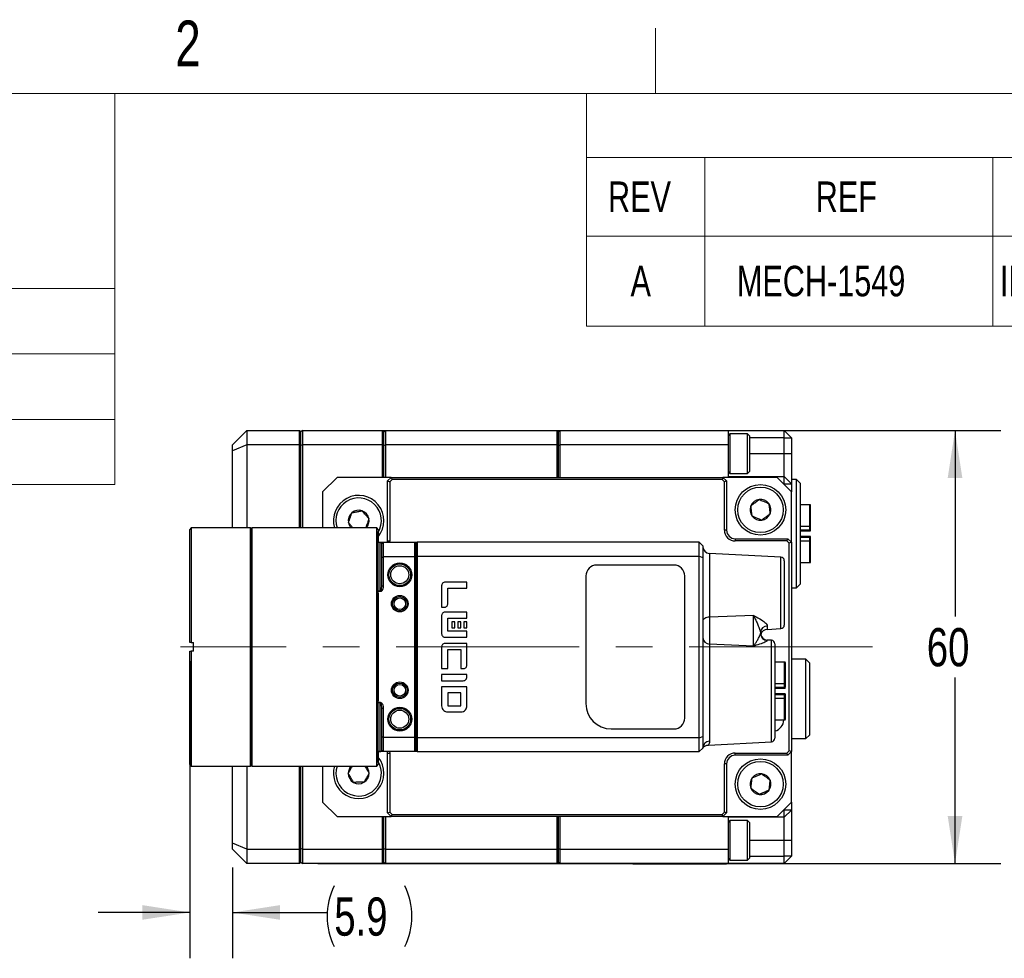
# Model space of a CAD drawing. Header units: millimetres. Extents: x 10 to 549, y 8 to 422.
# Tile 4 of 12: x 191 to 328, y 292 to 422. Entities that reach past the tile are written whole.
import ezdxf

# ---------------------------------------------------------------- set-up
doc = ezdxf.new("R2010")
doc.units = ezdxf.units.MM
doc.linetypes.add('CENTERX2', pattern=[20.32, 12.7, -2.54, 2.54, -2.54])
doc.layers.add('DIMENSIONS', color=8, linetype='Continuous')
doc.layers.add('FORMAT', color=7, linetype='Continuous')
doc.styles.add('SLDTEXTSTYLE0', font='TXT', dxfattribs={"width": 0.75})
doc.dimstyles.new('SLDDIMSTYLE1', dxfattribs={"dimtxt": 5.291667, "dimasz": 6.604, "dimexe": 0, "dimexo": 0.0625, "dimgap": 1.322917, "dimtad": 0, "dimtih": 1, "dimtoh": 1, "dimdec": 0, "dimrnd": 1e-09, "dimzin": 12, "dimdsep": 46, "dimtxsty": 'SLDTEXTSTYLE0', "dimsah": 1, "dimcen": 0.09, "dimadec": 0, "dimazin": 3, "dimtfac": 1, "dimtdec": 0, "dimtofl": 0, "dimtmove": 0, "dimatfit": 3, "dimfxl": 0, "dimfrac": 2, "dimtolj": 1, "dimtzin": 12, "dimarcsym": 0})
doc.dimstyles.new('SLDDIMSTYLE5', dxfattribs={"dimtxt": 5.291667, "dimasz": 6.604, "dimexe": 0, "dimexo": 0.0625, "dimgap": 1.322917, "dimtad": 0, "dimtih": 1, "dimtoh": 1, "dimdec": 1, "dimrnd": 1e-09, "dimzin": 12, "dimdsep": 46, "dimtxsty": 'SLDTEXTSTYLE0', "dimsah": 1, "dimcen": 0.09, "dimadec": 0, "dimazin": 3, "dimtfac": 1, "dimtdec": 3, "dimtmove": 0, "dimatfit": 0, "dimfxl": 0, "dimfrac": 2, "dimtolj": 1, "dimtzin": 12, "dimarcsym": 0})

# ---------------------------------------------------------------- blocks, each defined once
blk = doc.blocks.new('SW_TABLEANNOTATION_0')
at = {"color": 0, "linetype": 'Continuous', "lineweight": 18, "ltscale": 2}
for p, q in [((0, 0), (0, -8.83)), ((0, 0), (16.42, 0)), ((16.42, 0), (56.34, 0)), ((56.34, 0), (201.11, 0)), ((0, -8.83), (0, -19.73)), ((0, -8.83), (16.42, -8.83)), ((16.42, -8.83), (16.42, -19.73)), ((16.42, -8.83), (56.34, -8.83)), ((56.34, -8.83), (56.34, -19.73)), ((56.34, -8.83), (201.11, -8.83)), ((0, -19.73), (16.42, -19.73)), ((0, -19.73), (0, -32.2)), ((16.42, -19.73), (56.34, -19.73)), ((16.42, -19.73), (16.42, -32.2)), ((56.34, -19.73), (201.11, -19.73)), ((56.34, -19.73), (56.34, -32.2)), ((0, -32.2), (16.42, -32.2)), ((16.42, -32.2), (56.34, -32.2)), ((56.34, -32.2), (201.11, -32.2))]:
    blk.add_line(p, q, dxfattribs=at)
at = {"color": 0, "linetype": 'Continuous', "lineweight": 0, "ltscale": 2, "attachment_point": 1, "style": 'SLDTEXTSTYLE0'}
for s, insert, char_height in [('REV', (3, -12.17), 4.233), ('REF', (31.79, -12.17), 4.233), ('A', (6.12, -23.85), 4.23), ('MECH-1549', (20.86, -23.85), 4.233), ('INITIAL RELEASE', (57.34, -23.85), 4.2333)]:
    blk.add_mtext(s, dxfattribs=dict(at, insert=insert, char_height=char_height))
blk = doc.blocks.new('SW_TABLEANNOTATION_1')
at = {"color": 0, "linetype": 'Continuous', "lineweight": 18, "ltscale": 2}
for p, q in [((120, 0), (184, 0)), ((184, 0), (184, -27.05)), ((120, -27.05), (184, -27.05)), ((184, -27.05), (184, -36.1)), ((120, -36.1), (184, -36.1)), ((184, -36.1), (184, -45.16)), ((120, -45.16), (184, -45.16)), ((184, -45.16), (184, -54.21)), ((120, -54.21), (184, -54.21))]:
    blk.add_line(p, q, dxfattribs=at)
at = {"color": 0, "linetype": 'Continuous', "lineweight": 0, "ltscale": 2, "attachment_point": 1, "style": 'SLDTEXTSTYLE0'}
for s, insert, char_height in [('MINIMUM THREAD', (121.59, -3.83), 5.2917), ('ENGAGEMENT', (127.59, -10.89), 5.292)]:
    blk.add_mtext(s, dxfattribs=dict(at, insert=insert, char_height=char_height))
blk = doc.blocks.new('_D_6')
at = {"layer": 'DIMENSIONS', "ltscale": 2}
for p, q in [((214.85, 332.79), (214.85, 291.6)), ((220.75, 304.19), (220.75, 291.6)), ((214.85, 297.95), (202.15, 297.95)), ((220.75, 297.95), (233.88, 297.95))]:
    blk.add_line(p, q, dxfattribs=at)
for centre, start, end in [((243.28, 297.42), 153.4349, 206.5651), ((236.23, 297.42), 333.4349, 26.5651)]:
    blk.add_arc(centre, 9.4, start, end, dxfattribs=at)
for points in [[(214.85, 297.95), (208.25, 298.97), (208.25, 296.94)], [(220.75, 297.95), (227.35, 296.94), (227.35, 298.97)]]:
    blk.add_solid(points, dxfattribs=at)
at = {"layer": 'DIMENSIONS', "ltscale": 2, "insert": (234.87, 300.03), "char_height": 5.292, "attachment_point": 1, "style": 'SLDTEXTSTYLE0'}
blk.add_mtext('5.9', dxfattribs=at)
blk = doc.blocks.new('_D_7')
at = {"layer": 'DIMENSIONS', "ltscale": 2}
for p, q in [((232.59, 364.73), (327.27, 364.73)), ((320.92, 364.73), (320.92, 338.94)), ((320.92, 304.73), (320.92, 330.53)), ((232.59, 304.73), (327.27, 304.73))]:
    blk.add_line(p, q, dxfattribs=at)
for points in [[(320.92, 364.73), (319.9, 358.13), (321.94, 358.13)], [(320.92, 304.73), (321.94, 311.34), (319.9, 311.34)]]:
    blk.add_solid(points, dxfattribs=at)
at = {"layer": 'DIMENSIONS', "ltscale": 2, "insert": (317.01, 337.35), "char_height": 5.292, "attachment_point": 1, "style": 'SLDTEXTSTYLE0'}
blk.add_mtext('60', dxfattribs=at)

msp = doc.modelspace()

# ---------------------------------------------------------------- linework, layer by layer
at = {"color": 7, "linetype": 'Continuous', "lineweight": 25, "ltscale": 2}
for p, q in [((222.749, 364.735), (220.749, 362.735)), ((222.749, 364.735), (222.749, 362.735)), ((222.749, 364.735), (230.049, 364.735)), ((230.049, 362.735), (230.049, 364.735)), ((230.249, 364.535), (230.049, 364.735)), ((230.449, 364.735), (230.249, 364.535)), ((230.249, 362.652), (230.249, 364.535)), ((230.449, 364.735), (230.449, 362.735)), ((230.449, 364.735), (241.549, 364.735)), ((241.549, 362.735), (241.549, 364.735)), ((241.549, 364.735), (241.749, 364.535)), ((241.749, 364.535), (241.949, 364.735)), ((241.749, 362.652), (241.749, 364.535)), ((241.949, 364.735), (241.949, 362.735)), ((241.949, 364.735), (265.749, 364.735)), ((265.749, 362.735), (265.749, 364.735)), ((265.749, 364.735), (265.949, 364.535)), ((265.949, 364.535), (266.149, 364.735)), ((265.949, 362.652), (265.949, 364.535)), ((266.149, 364.735), (266.149, 362.735)), ((266.149, 364.735), (289.449, 364.735)), ((289.449, 364.735), (289.449, 362.735)), ((289.449, 364.735), (297.249, 364.735)), ((297.249, 363.735), (297.249, 364.735)), ((297.249, 364.735), (298.249, 363.735)), ((289.724, 364.285), (289.449, 364.01)), ((292.174, 364.285), (289.724, 364.285)), ((289.724, 364.285), (289.724, 358.785)), ((292.449, 364.01), (292.174, 364.285)), ((292.174, 364.284), (292.174, 364.285)), ((292.174, 358.785), (292.174, 364.284)), ((292.449, 364.01), (292.449, 359.06)), ((297.249, 361.535), (297.249, 363.735)), ((297.249, 363.735), (298.249, 363.735)), ((298.249, 363.735), (298.249, 361.535)), ((222.749, 362.735), (220.749, 361.906)), ((220.749, 361.906), (220.749, 362.735)), ((220.749, 351.235), (220.749, 361.906)), ((230.049, 362.735), (222.749, 362.735)), ((222.749, 362.735), (222.749, 351.235)), ((230.049, 362.735), (230.249, 362.652)), ((230.049, 351.235), (230.049, 362.735)), ((230.449, 362.735), (230.249, 362.652)), ((230.249, 351.235), (230.249, 362.652)), ((241.549, 362.735), (230.449, 362.735)), ((230.449, 362.735), (230.449, 351.235)), ((241.549, 362.735), (241.749, 362.652)), ((241.549, 358.235), (241.549, 362.735)), ((241.749, 362.652), (241.949, 362.735)), ((241.749, 358.235), (241.749, 362.652)), ((265.749, 362.735), (241.949, 362.735)), ((241.949, 362.735), (241.949, 358.235)), ((265.749, 362.735), (265.949, 362.652)), ((265.749, 358.235), (265.749, 362.735)), ((265.949, 362.652), (266.149, 362.735)), ((265.949, 358.235), (265.949, 362.652)), ((289.449, 362.735), (266.149, 362.735)), ((266.149, 362.735), (266.149, 358.235)), ((289.449, 362.735), (289.449, 358.235)), ((297.249, 358.335), (297.249, 361.535)), ((297.249, 361.535), (298.249, 361.535)), ((298.249, 361.535), (298.249, 357.335)), ((289.449, 359.06), (289.724, 358.785)), ((292.174, 358.785), (292.449, 359.06)), ((235.249, 358.235), (233.249, 356.235)), ((242.749, 358.235), (235.249, 358.235)), ((242.249, 357.735), (242.749, 358.235)), ((242.249, 357.735), (242.549, 357.611)), ((242.249, 349.435), (242.249, 357.735)), ((242.874, 357.935), (242.549, 357.611)), ((242.749, 358.235), (242.874, 357.935)), ((242.749, 358.235), (288.749, 358.235)), ((288.625, 357.935), (242.874, 357.935)), ((288.749, 358.235), (288.625, 357.935)), ((288.949, 357.611), (288.625, 357.935)), ((288.749, 358.235), (289.249, 357.735)), ((296.249, 358.235), (288.749, 358.235)), ((289.249, 357.735), (288.949, 357.611)), ((289.249, 357.735), (289.249, 350.935)), ((289.449, 358.335), (297.249, 358.335)), ((289.724, 358.785), (292.174, 358.785)), ((298.249, 356.235), (296.249, 358.235)), ((297.249, 357.335), (297.249, 358.335)), ((297.249, 358.335), (298.249, 357.335)), ((298.949, 357.935), (298.249, 357.935)), ((299.449, 357.435), (298.949, 357.935)), ((298.949, 342.935), (298.949, 357.935)), ((242.549, 357.611), (242.549, 349.435)), ((288.949, 350.935), (288.949, 357.611)), ((297.249, 357.235), (297.249, 357.335)), ((297.249, 357.335), (298.249, 357.335)), ((298.249, 357.335), (298.249, 356.235)), ((299.449, 357.435), (299.449, 343.435)), ((233.249, 356.235), (233.249, 351.235)), ((298.249, 349.235), (298.249, 356.235)), ((300.799, 354.443), (299.449, 354.443)), ((300.799, 354.431), (300.799, 354.443)), ((300.799, 351.459), (300.799, 354.431)), ((215.049, 351.235), (214.849, 351.035)), ((214.849, 335.335), (214.849, 351.035)), ((223.249, 351.235), (215.049, 351.235)), ((215.049, 351.235), (215.049, 335.335)), ((223.349, 351.135), (223.249, 351.235)), ((223.249, 318.235), (223.249, 351.235)), ((223.449, 351.235), (223.349, 351.135)), ((223.349, 351.135), (223.349, 318.335)), ((240.749, 351.235), (223.449, 351.235)), ((223.449, 351.235), (223.449, 318.235)), ((240.949, 351.035), (240.749, 351.235)), ((240.749, 318.235), (240.749, 351.235)), ((240.949, 351.035), (240.949, 349.235)), ((289.249, 350.935), (288.949, 350.935)), ((299.449, 350.96), (300.799, 350.96)), ((299.449, 350.815), (300.799, 350.815)), ((300.799, 350.96), (300.799, 351.459)), ((240.924, 350.735), (240.924, 318.735)), ((242.233, 349.235), (242.249, 349.435)), ((242.249, 349.435), (242.549, 349.435)), ((242.549, 349.435), (242.536, 349.235)), ((290.449, 349.735), (297.749, 349.735)), ((290.449, 349.735), (290.449, 349.435)), ((297.625, 349.435), (290.449, 349.435)), ((297.749, 349.735), (297.625, 349.435)), ((297.949, 349.111), (297.625, 349.435)), ((297.749, 349.735), (298.249, 349.235)), ((300.799, 350.055), (299.449, 350.055)), ((300.799, 349.91), (299.449, 349.91)), ((300.799, 349.411), (300.799, 349.91)), ((240.949, 349.235), (241.249, 349.235)), ((240.949, 349.211), (240.949, 349.235)), ((241.249, 349.211), (240.949, 349.211)), ((240.949, 342.495), (240.949, 349.211)), ((241.249, 349.211), (241.249, 349.235)), ((241.249, 342.495), (241.249, 349.211)), ((241.449, 349.035), (241.649, 349.235)), ((241.449, 347.152), (241.449, 349.035)), ((241.649, 349.235), (241.649, 347.235)), ((241.649, 349.235), (246.049, 349.235)), ((246.049, 347.235), (246.049, 349.235)), ((246.049, 349.235), (246.149, 349.135)), ((246.055, 349.235), (246.349, 349.235)), ((246.149, 349.135), (246.149, 347.293)), ((246.149, 349.135), (246.249, 349.135)), ((246.349, 349.235), (246.249, 349.135)), ((246.249, 347.293), (246.249, 349.135)), ((246.349, 349.235), (246.349, 347.335)), ((285.449, 349.235), (246.349, 349.235)), ((285.449, 347.335), (285.449, 349.235)), ((285.449, 349.235), (285.949, 348.735)), ((285.949, 348.735), (285.949, 347.128)), ((298.249, 349.235), (297.949, 349.111)), ((297.949, 320.359), (297.949, 349.111)), ((298.249, 349.235), (298.249, 320.235)), ((300.799, 346.439), (300.799, 349.411)), ((241.449, 347.152), (241.649, 347.235)), ((241.449, 343.214), (241.449, 347.152)), ((246.049, 347.235), (241.649, 347.235)), ((241.649, 347.235), (241.649, 343.214)), ((246.049, 347.235), (246.149, 347.193)), ((246.049, 322.235), (246.049, 347.235)), ((246.149, 347.293), (246.149, 347.193)), ((246.149, 347.293), (246.249, 347.293)), ((246.149, 347.193), (246.149, 322.276)), ((246.349, 347.335), (246.249, 347.293)), ((246.249, 322.176), (246.249, 347.293)), ((246.349, 347.335), (285.449, 347.335)), ((246.349, 347.335), (246.349, 322.135)), ((285.449, 347.335), (285.949, 347.128)), ((285.449, 322.135), (285.449, 347.335)), ((285.949, 347.128), (285.949, 322.342)), ((296.776, 347.192), (286.897, 347.709)), ((281.949, 346.085), (271.249, 346.085)), ((297.249, 346.692), (297.249, 337.777)), ((299.449, 346.427), (300.799, 346.427)), ((269.749, 344.585), (269.749, 326.885)), ((283.449, 324.885), (283.449, 344.585)), ((241.449, 343.214), (241.649, 343.214)), ((249.749, 343.234), (249.749, 342.892)), ((249.749, 342.892), (249.749, 340.241)), ((250.592, 343.735), (250.25, 343.735)), ((253.243, 343.735), (250.592, 343.735)), ((250.592, 340.663), (250.592, 342.892)), ((250.592, 342.892), (253.243, 342.892)), ((253.243, 342.892), (253.243, 343.735)), ((298.249, 342.935), (298.949, 342.935)), ((298.949, 342.935), (299.449, 343.435)), ((240.949, 342.495), (241.249, 342.495)), ((240.949, 342.4), (240.949, 342.495)), ((241.249, 342.4), (240.949, 342.4)), ((240.949, 342.181), (240.949, 342.4)), ((240.949, 342.181), (240.949, 327.289)), ((241.249, 342.495), (241.249, 342.4)), ((249.749, 340.241), (250.17, 340.241)), ((249.749, 339.093), (249.749, 338.726)), ((249.749, 338.726), (249.749, 336.917)), ((250.592, 339.568), (250.224, 339.568)), ((253.243, 339.568), (250.592, 339.568)), ((250.592, 336.917), (250.592, 338.726)), ((250.592, 338.726), (253.243, 338.726)), ((253.243, 338.726), (253.243, 339.568)), ((293.002, 339.079), (286.897, 338.884)), ((286.897, 338.884), (286.897, 335.14)), ((293.002, 334.861), (293.002, 339.079)), ((251.566, 338.242), (251.145, 338.242)), ((251.145, 338.242), (251.145, 337.4)), ((251.145, 337.4), (251.566, 337.4)), ((251.566, 337.4), (251.566, 338.242)), ((252.404, 338.242), (251.983, 338.242)), ((251.983, 338.242), (251.983, 337.4)), ((251.983, 337.4), (252.404, 337.4)), ((252.404, 337.4), (252.404, 338.242)), ((252.822, 338.242), (252.822, 337.4)), ((253.243, 338.242), (252.822, 338.242)), ((252.822, 337.4), (253.243, 337.4)), ((253.243, 337.4), (253.243, 338.242)), ((294.897, 337.18), (296.776, 337.278)), ((249.749, 336.917), (249.749, 336.564)), ((250.239, 336.075), (250.592, 336.075)), ((253.243, 336.917), (250.592, 336.917)), ((250.592, 336.075), (253.243, 336.075)), ((253.243, 336.075), (253.243, 336.917)), ((293.949, 336.735), (293.949, 336.606)), ((215.049, 335.335), (214.849, 335.335)), ((215.049, 335.335), (215.349, 335.335)), ((215.349, 334.135), (215.349, 335.335)), ((249.749, 334.77), (249.749, 334.395)), ((250.592, 335.238), (250.217, 335.238)), ((252.4, 335.238), (250.592, 335.238)), ((253.243, 335.238), (252.4, 335.238)), ((253.243, 334.395), (253.243, 335.238)), ((286.897, 335.14), (286.897, 321.666)), ((293.002, 334.861), (286.897, 335.14)), ((295.476, 335.66), (294.897, 335.69)), ((295.949, 335.16), (295.949, 322.109)), ((214.849, 318.435), (214.849, 334.135)), ((214.849, 334.135), (215.049, 334.135)), ((215.049, 334.135), (215.049, 318.235)), ((215.349, 334.135), (215.049, 334.135)), ((249.749, 334.395), (249.749, 331.744)), ((250.592, 331.744), (250.592, 334.395)), ((250.592, 334.395), (252.4, 334.395)), ((252.4, 334.395), (252.4, 331.744)), ((253.243, 332.18), (253.243, 334.395)), ((249.749, 331.744), (250.592, 331.744)), ((252.4, 331.744), (252.807, 331.744)), ((297.299, 332.643), (295.949, 332.643)), ((297.299, 332.631), (297.299, 332.643)), ((297.299, 329.659), (297.299, 332.631)), ((300.249, 333.035), (298.249, 333.035)), ((300.749, 332.535), (300.249, 333.035)), ((300.249, 322.035), (300.249, 333.035)), ((300.749, 332.535), (300.749, 322.535)), ((253.243, 330.907), (249.749, 330.907)), ((249.749, 330.907), (249.749, 330.065)), ((253.243, 330.569), (253.243, 330.907)), ((249.749, 330.065), (252.739, 330.065)), ((249.749, 329.228), (249.749, 328.386)), ((250.592, 329.228), (249.75, 329.228)), ((252.4, 329.228), (250.592, 329.228)), ((253.242, 329.228), (252.4, 329.228)), ((253.243, 328.386), (253.243, 329.228)), ((295.949, 329.16), (297.299, 329.16)), ((295.949, 329.015), (297.299, 329.015)), ((297.299, 329.16), (297.299, 329.659)), ((249.749, 328.386), (249.749, 326.577)), ((250.592, 328.385), (250.592, 326.578)), ((252.4, 328.386), (250.593, 328.386)), ((252.4, 326.578), (252.4, 328.386)), ((253.243, 326.577), (253.243, 328.386)), ((297.299, 328.255), (295.949, 328.255)), ((297.299, 328.11), (295.949, 328.11)), ((297.299, 327.611), (297.299, 328.11)), ((297.299, 324.639), (297.299, 327.611)), ((240.949, 327.069), (240.949, 327.289)), ((240.949, 327.069), (241.249, 327.069)), ((240.949, 326.975), (240.949, 327.069)), ((241.249, 326.975), (240.949, 326.975)), ((240.949, 320.259), (240.949, 326.975)), ((241.249, 326.975), (241.249, 327.069)), ((241.249, 320.259), (241.249, 326.975)), ((241.449, 326.255), (241.649, 326.255)), ((241.449, 322.318), (241.449, 326.255)), ((241.649, 326.255), (241.649, 322.235)), ((250.593, 326.577), (252.4, 326.577)), ((250.592, 325.735), (252.4, 325.735)), ((295.949, 324.627), (297.299, 324.627)), ((241.449, 322.318), (241.649, 322.235)), ((241.449, 320.435), (241.449, 322.318)), ((241.649, 322.235), (246.049, 322.235)), ((241.649, 322.235), (241.649, 320.235)), ((246.049, 322.235), (246.149, 322.276)), ((246.049, 320.235), (246.049, 322.235)), ((246.149, 322.276), (246.149, 322.176)), ((246.149, 322.176), (246.149, 320.335)), ((246.149, 322.176), (246.249, 322.176)), ((246.349, 322.135), (246.249, 322.176)), ((246.249, 320.335), (246.249, 322.176)), ((285.449, 322.135), (246.349, 322.135)), ((246.349, 322.135), (246.349, 320.235)), ((273.249, 323.385), (281.949, 323.385)), ((285.449, 322.135), (285.949, 322.342)), ((285.449, 320.235), (285.449, 322.135)), ((285.949, 322.342), (285.949, 320.735)), ((300.249, 322.035), (300.749, 322.535)), ((286.725, 321.151), (295.476, 321.61)), ((298.249, 322.035), (300.249, 322.035)), ((240.949, 320.259), (241.249, 320.259)), ((240.949, 320.235), (240.949, 320.259)), ((240.949, 320.235), (240.949, 318.435)), ((241.249, 320.235), (240.949, 320.235)), ((241.249, 320.259), (241.249, 320.235)), ((241.449, 320.435), (241.649, 320.235)), ((246.049, 320.235), (241.649, 320.235)), ((242.249, 320.035), (242.233, 320.235)), ((242.249, 320.035), (242.549, 320.035)), ((242.249, 311.735), (242.249, 320.035)), ((242.536, 320.235), (242.549, 320.035)), ((242.549, 320.035), (242.549, 311.859)), ((246.049, 320.235), (246.149, 320.335)), ((246.349, 320.235), (246.056, 320.235)), ((246.149, 320.335), (246.249, 320.335)), ((246.349, 320.235), (246.249, 320.335)), ((246.349, 320.235), (285.449, 320.235)), ((285.949, 320.735), (285.449, 320.235)), ((290.449, 320.035), (297.625, 320.035)), ((290.449, 319.735), (290.449, 320.035)), ((297.749, 319.735), (290.449, 319.735)), ((297.625, 320.035), (297.949, 320.359)), ((297.749, 319.735), (297.625, 320.035)), ((298.249, 320.235), (297.749, 319.735)), ((298.249, 320.235), (297.949, 320.359)), ((298.249, 313.235), (298.249, 320.235)), ((214.849, 318.435), (215.049, 318.235)), ((215.049, 318.235), (223.249, 318.235)), ((220.749, 307.563), (220.749, 318.235)), ((222.749, 318.235), (222.749, 306.735)), ((223.249, 318.235), (223.349, 318.335)), ((223.349, 318.335), (223.449, 318.235)), ((223.449, 318.235), (240.749, 318.235)), ((230.049, 306.735), (230.049, 318.235)), ((230.249, 306.818), (230.249, 318.235)), ((230.449, 318.235), (230.449, 306.735)), ((233.249, 318.235), (233.249, 313.235)), ((240.749, 318.235), (240.949, 318.435)), ((288.949, 311.859), (288.949, 318.535)), ((289.249, 318.535), (288.949, 318.535)), ((289.249, 318.535), (289.249, 311.735)), ((233.249, 313.235), (235.249, 311.235)), ((296.249, 311.235), (298.249, 313.235)), ((298.249, 313.235), (298.249, 312.135)), ((235.249, 311.235), (242.749, 311.235)), ((241.549, 306.735), (241.549, 311.235)), ((241.749, 306.818), (241.749, 311.235)), ((241.949, 311.235), (241.949, 306.735)), ((242.249, 311.735), (242.549, 311.859)), ((242.749, 311.235), (242.249, 311.735)), ((242.549, 311.859), (242.874, 311.535)), ((242.749, 311.235), (242.874, 311.535)), ((288.749, 311.235), (242.749, 311.235)), ((242.874, 311.535), (288.625, 311.535)), ((265.749, 306.735), (265.749, 311.235)), ((265.949, 306.818), (265.949, 311.235)), ((266.149, 311.235), (266.149, 306.735)), ((288.625, 311.535), (288.949, 311.859)), ((288.749, 311.235), (288.625, 311.535)), ((289.249, 311.735), (288.749, 311.235)), ((288.749, 311.235), (296.249, 311.235)), ((289.249, 311.735), (288.949, 311.859)), ((289.449, 311.235), (289.449, 306.735)), ((297.249, 312.135), (297.249, 312.235)), ((298.249, 312.135), (297.249, 312.135)), ((298.249, 312.135), (297.249, 311.135)), ((297.249, 311.135), (297.249, 312.135)), ((298.249, 312.135), (298.249, 307.935)), ((297.249, 311.135), (289.449, 311.135)), ((289.724, 310.685), (289.449, 310.41)), ((292.174, 310.685), (289.724, 310.685)), ((289.724, 310.685), (289.724, 306.923)), ((292.449, 310.41), (292.174, 310.685)), ((292.174, 306.923), (292.174, 310.685)), ((292.449, 310.41), (292.449, 307.024)), ((297.249, 307.935), (297.249, 311.135)), ((222.749, 306.735), (220.749, 307.563)), ((220.749, 306.735), (220.749, 307.563)), ((298.249, 307.935), (297.249, 307.935)), ((297.249, 305.735), (297.249, 307.935)), ((298.249, 307.935), (298.249, 305.735)), ((220.749, 306.735), (222.749, 304.735)), ((222.749, 306.735), (230.049, 306.735)), ((222.749, 306.735), (222.749, 304.735)), ((230.049, 306.735), (230.249, 306.818)), ((230.049, 304.735), (230.049, 306.735)), ((230.449, 306.735), (230.249, 306.818)), ((230.249, 304.935), (230.249, 306.818)), ((230.449, 306.735), (241.549, 306.735)), ((230.449, 306.735), (230.449, 304.735)), ((241.549, 306.735), (241.749, 306.818)), ((241.549, 304.735), (241.549, 306.735)), ((241.749, 306.818), (241.949, 306.735)), ((241.749, 304.935), (241.749, 306.818)), ((241.949, 306.735), (265.749, 306.735)), ((241.949, 306.735), (241.949, 304.735)), ((265.949, 306.818), (265.749, 306.735)), ((265.749, 304.735), (265.749, 306.735)), ((265.949, 306.818), (266.149, 306.735)), ((265.949, 304.935), (265.949, 306.818)), ((266.149, 306.735), (289.449, 306.735)), ((266.149, 306.735), (266.149, 304.735)), ((289.449, 306.735), (289.449, 304.735)), ((289.724, 306.923), (289.724, 305.185)), ((292.174, 305.185), (292.174, 306.923)), ((292.449, 307.024), (292.449, 305.46)), ((230.049, 304.735), (222.749, 304.735)), ((230.049, 304.735), (230.249, 304.935)), ((230.249, 304.935), (230.449, 304.735)), ((241.549, 304.735), (230.449, 304.735)), ((241.549, 304.735), (241.749, 304.935)), ((241.749, 304.935), (241.949, 304.735)), ((265.749, 304.735), (241.949, 304.735)), ((265.949, 304.935), (265.749, 304.735)), ((265.949, 304.935), (266.149, 304.735)), ((289.449, 304.735), (266.149, 304.735)), ((276.249, 304.635), (276.249, 304.735)), ((277.249, 304.635), (276.249, 304.635)), ((277.249, 304.635), (277.249, 304.735)), ((288.249, 304.635), (277.249, 304.635)), ((288.249, 304.635), (288.249, 304.735)), ((289.249, 304.635), (288.249, 304.635)), ((289.249, 304.635), (289.249, 304.735)), ((289.449, 305.46), (289.724, 305.185)), ((297.249, 304.735), (289.449, 304.735)), ((289.724, 305.185), (292.174, 305.185)), ((292.174, 305.185), (292.449, 305.46)), ((298.249, 305.735), (297.249, 305.735)), ((297.249, 304.735), (297.249, 305.735)), ((298.249, 305.735), (297.249, 304.735))]:
    msp.add_line(p, q, dxfattribs=at)
at = {"color": 8, "linetype": 'Continuous', "lineweight": 25, "ltscale": 2}
for p, q in [((297.249, 363.735), (292.449, 363.735)), ((292.449, 361.535), (297.249, 361.535)), ((297.249, 357.335), (297.149, 357.335)), ((300.799, 354.431), (299.449, 354.431)), ((299.449, 351.459), (300.799, 351.459)), ((300.799, 350.96), (300.799, 350.815)), ((300.799, 349.91), (300.799, 350.055)), ((300.799, 349.411), (299.449, 349.411)), ((286.897, 347.709), (286.897, 338.884)), ((296.776, 337.278), (296.776, 347.192)), ((299.449, 346.439), (300.799, 346.439)), ((300.799, 346.427), (300.799, 346.439)), ((294.897, 337.642), (294.897, 337.18)), ((294.897, 335.69), (294.897, 335.617)), ((295.476, 321.61), (295.476, 335.66)), ((297.299, 332.631), (295.949, 332.631)), ((295.949, 329.659), (297.299, 329.659)), ((297.299, 329.16), (297.299, 329.015)), ((297.299, 327.611), (295.949, 327.611)), ((297.299, 328.11), (297.299, 328.255)), ((295.949, 324.639), (297.299, 324.639)), ((297.299, 324.627), (297.299, 324.639)), ((297.149, 312.135), (297.249, 312.135)), ((297.249, 307.935), (292.449, 307.935)), ((292.449, 305.735), (297.249, 305.735))]:
    msp.add_line(p, q, dxfattribs=at)
at = {"color": 7, "linetype": 'Continuous', "lineweight": 25, "ltscale": 2, "flags": 128}
for points in [[(246.149, 349.135), (246.1, 349.185), (246.049, 349.235)], [(286.897, 338.884), (286.71, 338.867), (286.531, 338.828), (286.367, 338.77), (286.224, 338.694), (286.107, 338.602), (286.021, 338.499), (285.967, 338.388), (285.949, 338.272)], [(246.049, 320.235), (246.1, 320.285), (246.149, 320.335)]]:
    msp.add_lwpolyline(points, dxfattribs=at)
at = {"color": 7, "linetype": 'Continuous', "lineweight": 25, "ltscale": 4}
for centre, radius in [((293.949, 353.735), 3.5), ((293.949, 353.735), 3.15), ((243.949, 344.735), 1.65), ((243.949, 344.735), 1.5), ((243.949, 344.735), 1.25), ((243.949, 340.735), 1.15), ((243.949, 340.735), 1), ((243.949, 340.735), 0.8), ((243.949, 328.735), 1.15), ((243.949, 328.735), 1), ((243.949, 328.735), 0.8), ((243.949, 324.735), 1.65), ((243.949, 324.735), 1.5), ((243.949, 324.735), 1.25), ((293.949, 315.735), 3.5), ((293.949, 315.735), 3.15)]:
    msp.add_circle(centre, radius, dxfattribs=at)
for centre, radius, start, end in [((238.249, 352.235), 3.5, 320.48235, 196.60155), ((238.249, 352.235), 3.15, 328.99728, 198.5094), ((293.949, 353.735), 1.443, 96.8699, 156.8699), ((293.949, 353.735), 1.443, 36.8699, 96.8699), ((238.249, 352.235), 1.443, 70.86263, 130.86263), ((238.249, 352.235), 1.443, 10.86263, 70.86263), ((293.949, 353.735), 1.443, 156.8699, 216.8699), ((293.949, 353.735), 1.443, 336.8699, 36.8699), ((300.799, 354.343), 0.1, 0, 90), ((300.801, 354.332), 0.0985, 0.92603, 90.89702), ((238.249, 352.235), 1.443, 130.86263, 190.86263), ((238.249, 352.235), 1.443, 316.14622, 10.86263), ((293.949, 353.735), 1.443, 216.8699, 276.8699), ((293.949, 353.735), 1.443, 276.8699, 336.8699), ((238.249, 352.235), 1.443, 190.86263, 223.85378), ((290.449, 350.935), 1.5, 180, 270), ((290.449, 350.935), 1.2, 180, 270), ((300.823, 351.34), 0.122, 50.98417, 101.12437), ((300.799, 351.06), 0.1, 270, 0), ((300.799, 350.915), 0.1, 270, 0), ((300.799, 349.955), 0.1, 360, 90), ((300.799, 349.81), 0.1, 360, 90), ((300.823, 349.53), 0.122, 258.87563, 309.01583), ((286.949, 348.708), 1, 180, 267), ((296.749, 346.692), 0.5, 0, 87), ((271.249, 344.585), 1.5, 90, 180), ((281.949, 344.585), 1.5, 0, 90), ((300.801, 346.537), 0.0985, 269.10298, 359.07397), ((300.799, 346.527), 0.1, 270, 0), ((294.9, 336.69), 0.952, 90.19611, 177.31059), ((294.949, 336.181), 1, 93, 165.29869), ((296.749, 337.777), 0.5, 273, 0), ((286.881, 336.073), 0.934, 183.97959, 270.97448), ((294.944, 336.611), 0.994, 180.27695, 267.31455), ((294.949, 336.689), 1, 189.10082, 267), ((295.449, 335.16), 0.5, 0, 87), ((297.299, 332.543), 0.1, 0, 90), ((297.301, 332.532), 0.0985, 0.92603, 90.89702), ((297.323, 329.54), 0.122, 50.98417, 101.12437), ((297.299, 329.26), 0.1, 270, 0), ((297.299, 329.115), 0.1, 270, 0), ((297.299, 328.155), 0.1, 0, 90), ((297.299, 328.01), 0.1, 360, 90), ((297.323, 327.73), 0.122, 258.87563, 309.01583), ((273.249, 326.885), 3.5, 180, 270), ((281.949, 324.885), 1.5, 270, 0), ((295.499, 324.735), 1.7, 285.34948, 356.34665), ((297.301, 324.737), 0.0985, 269.10298, 359.07397), ((297.299, 324.727), 0.1, 270, 0), ((286.913, 320.702), 0.964, 90.92688, 178.0623), ((295.449, 322.109), 0.5, 273, 0), ((238.249, 317.235), 3.5, 240.27107, 39.51765), ((290.449, 318.535), 1.5, 90, 180), ((290.449, 318.535), 1.2, 90, 180), ((238.249, 317.235), 3.5, 163.39845, 240.27107), ((238.249, 317.235), 3.15, 161.4906, 240.27107), ((238.249, 317.235), 3.15, 240.27107, 31.00272), ((238.249, 317.235), 1.443, 136.14622, 180.27107), ((238.249, 317.235), 1.443, 0.27107, 43.85378), ((238.249, 317.235), 1.443, 180.27107, 240.27107), ((238.249, 317.235), 1.443, 300.27107, 0.27107), ((293.949, 315.735), 1.443, 83.31178, 143.31178), ((293.949, 315.735), 1.443, 23.31178, 83.31178), ((238.249, 317.235), 1.443, 240.27107, 300.27107), ((293.949, 315.735), 1.443, 143.31178, 203.31178), ((293.949, 315.735), 1.443, 323.31178, 23.31178), ((293.949, 315.735), 1.443, 203.31178, 263.31178), ((293.949, 315.735), 1.443, 263.31178, 323.31178)]:
    msp.add_arc(centre, radius, start, end, dxfattribs=at)
at = {"color": 7, "linetype": 'Continuous', "lineweight": 25, "ltscale": 2}
for points, knots in [([(292.622, 354.302), (292.636, 354.312), (292.678, 354.344), (292.735, 354.387), (292.81, 354.443), (292.889, 354.502), (292.987, 354.575), (293.088, 354.651), (293.189, 354.727), (293.288, 354.802), (293.385, 354.874), (293.482, 354.947), (293.563, 355.007), (293.645, 355.069), (293.712, 355.119), (293.76, 355.156), (293.777, 355.168)], [0, 0, 0, 0, 0.0388298, 0.1166001, 0.155556, 0.2386195, 0.3221538, 0.4075444, 0.4937617, 0.5735401, 0.6540373, 0.7365286, 0.8195732, 0.8645643, 0.9547808, 1, 1, 1, 1]), ([(293.777, 355.168), (293.868, 355.129), (294.053, 355.05), (294.324, 354.934), (294.573, 354.828), (294.771, 354.743), (294.949, 354.667), (295.052, 354.623), (295.104, 354.601)], [0, 0, 0, 0, 0.216122, 0.4396323, 0.5932497, 0.7520012, 0.8754325, 1, 1, 1, 1]), ([(237.305, 353.326), (237.386, 353.342), (237.612, 353.385), (238.03, 353.465), (238.433, 353.543), (238.653, 353.585), (238.723, 353.598)], [0, 0, 0, 0, 0.1809422, 0.5062926, 0.8439745, 1, 1, 1, 1]), ([(238.723, 353.598), (238.858, 353.442), (239.089, 353.175), (239.425, 352.786), (239.593, 352.593), (239.667, 352.507)], [0, 0, 0, 0, 0.439112, 0.7513633, 1, 1, 1, 1]), ([(292.795, 352.869), (292.783, 352.967), (292.759, 353.167), (292.724, 353.46), (292.691, 353.728), (292.665, 353.942), (292.642, 354.134), (292.629, 354.246), (292.622, 354.302)], [0, 0, 0, 0, 0.216122, 0.4396323, 0.5932497, 0.7520012, 0.8754325, 1, 1, 1, 1]), ([(295.104, 354.601), (295.11, 354.552), (295.122, 354.455), (295.14, 354.302), (295.159, 354.141), (295.177, 353.993), (295.193, 353.86), (295.207, 353.744), (295.221, 353.627), (295.234, 353.52), (295.25, 353.394), (295.263, 353.279), (295.273, 353.196), (295.277, 353.168)], [0, 0, 0, 0, 0.1077467, 0.2160895, 0.3271925, 0.4397948, 0.5162897, 0.593438, 0.6725208, 0.7521891, 0.8137844, 0.9377069, 1, 1, 1, 1]), ([(300.899, 351.434), (300.899, 351.769), (300.899, 352.45), (300.899, 353.312), (300.899, 353.989), (300.899, 354.22), (300.899, 354.334)], [0, 0, 0, 0, 0.2454833, 0.5, 0.7545167, 1, 1, 1, 1]), ([(236.832, 351.963), (236.848, 352.009), (236.88, 352.102), (236.931, 352.248), (236.984, 352.4), (237.033, 352.542), (237.077, 352.668), (237.115, 352.779), (237.153, 352.889), (237.189, 352.991), (237.23, 353.111), (237.268, 353.22), (237.296, 353.3), (237.305, 353.326)], [0, 0, 0, 0, 0.10774673, 0.21608945, 0.32719252, 0.43979479, 0.5162897, 0.59343797, 0.6725208, 0.7521891, 0.81378436, 0.9377069, 1, 1, 1, 1]), ([(239.667, 352.507), (239.635, 352.413), (239.569, 352.224), (239.472, 351.944), (239.383, 351.689), (239.313, 351.486), (239.26, 351.334), (239.234, 351.258), (239.226, 351.235)], [0, 0, 0, 0, 0.2325548, 0.4730598, 0.6383574, 0.8091796, 0.941996, 1, 1, 1, 1]), ([(294.122, 352.302), (293.932, 352.383), (293.607, 352.522), (293.134, 352.724), (292.899, 352.824), (292.795, 352.869)], [0, 0, 0, 0, 0.439112, 0.7513633, 1, 1, 1, 1]), ([(295.277, 353.168), (295.211, 353.119), (295.027, 352.981), (294.687, 352.725), (294.358, 352.479), (294.179, 352.344), (294.122, 352.302)], [0, 0, 0, 0, 0.1809422, 0.5062926, 0.8439745, 1, 1, 1, 1]), ([(237.462, 351.235), (237.429, 351.273), (237.347, 351.367), (237.21, 351.526), (237.069, 351.689), (236.943, 351.835), (236.869, 351.92), (236.832, 351.963)], [0, 0, 0, 0, 0.1536037, 0.385632, 0.6254151, 0.8118495, 1, 1, 1, 1]), ([(300.899, 351.06), (300.899, 351.061), (300.899, 351.064), (300.899, 351.088), (300.899, 351.125), (300.899, 351.174), (300.899, 351.233), (300.899, 351.298), (300.899, 351.367), (300.899, 351.412), (300.899, 351.434)], [0, 0, 0, 0, 0.1242314, 0.2499609, 0.3735177, 0.4999622, 0.6235154, 0.7499595, 0.874247, 1, 1, 1, 1]), ([(300.899, 349.81), (300.899, 349.852), (300.899, 349.937), (300.899, 349.949), (300.899, 349.955)], [0, 0, 0, 0, 0.4997515, 1, 1, 1, 1]), ([(300.899, 349.435), (300.899, 349.458), (300.899, 349.502), (300.899, 349.571), (300.899, 349.636), (300.899, 349.695), (300.899, 349.745), (300.899, 349.781), (300.899, 349.806), (300.899, 349.808), (300.899, 349.81)], [0, 0, 0, 0, 0.1242314, 0.2499609, 0.3735177, 0.4999622, 0.6235154, 0.7499595, 0.874247, 1, 1, 1, 1]), ([(300.899, 346.536), (300.899, 346.649), (300.899, 346.88), (300.899, 347.558), (300.899, 348.419), (300.899, 349.101), (300.899, 349.435)], [0, 0, 0, 0, 0.2454833, 0.5, 0.7545167, 1, 1, 1, 1]), ([(241.249, 349.235), (241.275, 349.235), (241.326, 349.235), (241.409, 349.235), (241.511, 349.235), (241.622, 349.235), (241.639, 349.235), (241.649, 349.235)], [0, 0, 0, 0, 0.0788771, 0.1570976, 0.2960972, 0.5600478, 1, 1, 1, 1]), ([(241.449, 349.035), (241.444, 349.067), (241.436, 349.115), (241.387, 349.165), (241.349, 349.188), (241.321, 349.2), (241.292, 349.207), (241.27, 349.211), (241.255, 349.211), (241.249, 349.211)], [0, 0, 0, 0, 0.5025882, 0.7313523, 0.8162465, 0.9067343, 0.942881, 0.9794131, 1, 1, 1, 1]), ([(241.249, 342.495), (241.256, 342.496), (241.272, 342.498), (241.299, 342.516), (241.345, 342.574), (241.399, 342.721), (241.441, 342.945), (241.447, 343.124), (241.449, 343.214)], [0, 0, 0, 0, 0.02628019, 0.05880537, 0.11798714, 0.30843258, 0.65034122, 1, 1, 1, 1]), ([(241.649, 343.214), (241.645, 343.13), (241.636, 342.931), (241.566, 342.695), (241.464, 342.524), (241.388, 342.446), (241.311, 342.406), (241.268, 342.402), (241.249, 342.4)], [0, 0, 0, 0, 0.2582769, 0.6137351, 0.7400176, 0.8671457, 0.9427661, 1, 1, 1, 1]), ([(250.25, 343.735), (250.175, 343.725), (250.029, 343.706), (249.866, 343.573), (249.767, 343.409), (249.755, 343.293), (249.749, 343.234)], [0, 0, 0, 0, 0.2837248, 0.5579311, 0.7750325, 1, 1, 1, 1]), ([(250.17, 340.241), (250.233, 340.25), (250.357, 340.265), (250.494, 340.378), (250.577, 340.516), (250.587, 340.613), (250.592, 340.663)], [0, 0, 0, 0, 0.283708, 0.5579155, 0.7750221, 1, 1, 1, 1]), ([(250.224, 339.568), (250.153, 339.559), (250.014, 339.541), (249.86, 339.414), (249.766, 339.259), (249.755, 339.149), (249.749, 339.093)], [0, 0, 0, 0, 0.2837304, 0.557939, 0.7750366, 1, 1, 1, 1]), ([(293.002, 339.079), (293.004, 339.078), (293.116, 339.019), (293.573, 338.781), (294.24, 338.419), (294.673, 338.06), (294.856, 337.821), (294.878, 337.724), (294.897, 337.642)], [0, 0, 0, 0, 0.0027881, 0.1276913, 0.5272348, 0.7955378, 0.8260405, 1, 1, 1, 1]), ([(293.002, 339.079), (293.003, 339.077), (293.031, 339.02), (293.087, 338.906), (293.22, 338.622), (293.408, 338.206), (293.615, 337.737), (293.778, 337.353), (293.875, 337.097), (293.937, 336.888), (293.945, 336.786), (293.949, 336.735)], [0, 0, 0, 0, 0.0033395, 0.0790228, 0.1548213, 0.3766027, 0.5993211, 0.7210931, 0.8437088, 0.9207728, 1, 1, 1, 1]), ([(249.749, 336.564), (249.759, 336.491), (249.777, 336.348), (249.908, 336.188), (250.068, 336.092), (250.181, 336.08), (250.239, 336.075)], [0, 0, 0, 0, 0.2836904, 0.5578915, 0.7750039, 1, 1, 1, 1]), ([(293.002, 334.861), (293.003, 334.863), (293.031, 334.898), (293.086, 334.972), (293.215, 335.157), (293.394, 335.443), (293.595, 335.797), (293.762, 336.107), (293.869, 336.323), (293.936, 336.492), (293.945, 336.568), (293.949, 336.606)], [0, 0, 0, 0, 0.00327206, 0.07740458, 0.15166752, 0.35823691, 0.56606211, 0.69934921, 0.83315247, 0.9156752, 1, 1, 1, 1]), ([(293.949, 336.637), (293.949, 336.637), (293.949, 336.595), (293.955, 336.562), (293.96, 336.53)], [0, 0, 0, 0, 0.0099796, 1, 1, 1, 1]), ([(250.217, 335.238), (250.147, 335.229), (250.01, 335.211), (249.858, 335.086), (249.766, 334.933), (249.755, 334.825), (249.749, 334.77)], [0, 0, 0, 0, 0.2837062, 0.5579162, 0.7750241, 1, 1, 1, 1]), ([(294.897, 335.617), (294.866, 335.576), (294.792, 335.481), (294.207, 335.246), (293.553, 335.039), (293.115, 334.898), (293.004, 334.862), (293.002, 334.861)], [0, 0, 0, 0, 0.2171077, 0.5060257, 0.8752466, 0.9973335, 1, 1, 1, 1]), ([(252.807, 331.744), (252.872, 331.753), (253, 331.769), (253.141, 331.886), (253.227, 332.028), (253.238, 332.129), (253.243, 332.18)], [0, 0, 0, 0, 0.28370367, 0.55791738, 0.77502719, 1, 1, 1, 1]), ([(297.399, 329.634), (297.399, 329.969), (297.399, 330.65), (297.399, 331.512), (297.399, 332.189), (297.399, 332.42), (297.399, 332.534)], [0, 0, 0, 0, 0.2454833, 0.5, 0.7545167, 1, 1, 1, 1]), ([(252.739, 330.065), (252.814, 330.075), (252.962, 330.094), (253.126, 330.228), (253.225, 330.393), (253.237, 330.509), (253.243, 330.569)], [0, 0, 0, 0, 0.2837175, 0.5579339, 0.7750405, 1, 1, 1, 1]), ([(249.75, 329.228), (249.75, 329.228), (249.75, 329.228), (249.749, 329.228), (249.749, 329.228)], [0, 0, 0, 0, 0.5442846, 1, 1, 1, 1]), ([(253.243, 329.228), (253.243, 329.228), (253.243, 329.228), (253.242, 329.228), (253.242, 329.228), (253.242, 329.228), (253.242, 329.228)], [0, 0, 0, 0, 0.3775345, 0.6669478, 0.8452067, 1, 1, 1, 1]), ([(297.399, 329.26), (297.399, 329.261), (297.399, 329.264), (297.399, 329.288), (297.399, 329.325), (297.399, 329.374), (297.399, 329.433), (297.399, 329.498), (297.399, 329.567), (297.399, 329.612), (297.399, 329.634)], [0, 0, 0, 0, 0.1242314, 0.2499609, 0.3735177, 0.4999622, 0.6235154, 0.7499595, 0.874247, 1, 1, 1, 1]), ([(250.593, 328.386), (250.592, 328.386), (250.592, 328.386), (250.592, 328.386), (250.592, 328.386), (250.592, 328.385), (250.592, 328.385)], [0, 0, 0, 0, 0.1307309, 0.2757335, 0.4480245, 1, 1, 1, 1]), ([(252.4, 328.386), (252.4, 328.386), (252.4, 328.386), (252.4, 328.386), (252.4, 328.386)], [0, 0, 0, 0, 0.57054856, 1, 1, 1, 1]), ([(297.399, 328.01), (297.399, 328.052), (297.399, 328.137), (297.399, 328.149), (297.399, 328.155)], [0, 0, 0, 0, 0.4997515, 1, 1, 1, 1]), ([(297.399, 327.635), (297.399, 327.658), (297.399, 327.702), (297.399, 327.771), (297.399, 327.836), (297.399, 327.895), (297.399, 327.945), (297.399, 327.981), (297.399, 328.006), (297.399, 328.008), (297.399, 328.01)], [0, 0, 0, 0, 0.1242314, 0.2499609, 0.3735177, 0.4999622, 0.6235154, 0.7499595, 0.874247, 1, 1, 1, 1]), ([(297.399, 324.736), (297.399, 324.849), (297.399, 325.08), (297.399, 325.758), (297.399, 326.619), (297.399, 327.301), (297.399, 327.635)], [0, 0, 0, 0, 0.2454833, 0.5, 0.7545167, 1, 1, 1, 1]), ([(241.249, 327.069), (241.275, 327.066), (241.326, 327.06), (241.409, 327.006), (241.511, 326.886), (241.622, 326.629), (241.639, 326.399), (241.649, 326.255)], [0, 0, 0, 0, 0.0788771, 0.1570976, 0.2960972, 0.5600478, 1, 1, 1, 1]), ([(241.449, 326.255), (241.448, 326.32), (241.445, 326.45), (241.42, 326.638), (241.387, 326.782), (241.349, 326.879), (241.321, 326.928), (241.292, 326.959), (241.27, 326.973), (241.255, 326.974), (241.249, 326.975)], [0, 0, 0, 0, 0.25050757, 0.50281976, 0.73147739, 0.81633203, 0.9067777, 0.94290763, 0.97942266, 1, 1, 1, 1]), ([(249.749, 326.577), (249.766, 326.452), (249.798, 326.205), (250.023, 325.931), (250.298, 325.765), (250.493, 325.745), (250.592, 325.735)], [0, 0, 0, 0, 0.2837003, 0.5579132, 0.7750253, 1, 1, 1, 1]), ([(250.592, 326.578), (250.592, 326.578), (250.592, 326.578), (250.592, 326.577), (250.592, 326.577), (250.592, 326.577), (250.593, 326.577)], [0, 0, 0, 0, 0.2955823, 0.573542, 0.7865392, 1, 1, 1, 1]), ([(252.4, 326.577), (252.4, 326.577), (252.4, 326.577), (252.4, 326.577), (252.4, 326.578), (252.4, 326.578), (252.4, 326.578)], [0, 0, 0, 0, 0.1401944, 0.2900722, 0.4625222, 1, 1, 1, 1]), ([(252.4, 325.735), (252.526, 325.751), (252.773, 325.783), (253.047, 326.008), (253.213, 326.283), (253.233, 326.478), (253.243, 326.577)], [0, 0, 0, 0, 0.28370586, 0.55791647, 0.77502463, 1, 1, 1, 1]), ([(285.955, 320.73), (285.963, 320.743), (285.976, 320.762), (286.044, 320.843), (286.16, 320.955), (286.375, 321.083), (286.585, 321.162), (286.712, 321.148), (286.722, 321.147)], [0, 0, 0, 0, 0.17532986, 0.27475548, 0.41435311, 0.64772955, 0.97187074, 1, 1, 1, 1]), ([(241.249, 320.259), (241.256, 320.259), (241.272, 320.259), (241.299, 320.264), (241.33, 320.273), (241.358, 320.287), (241.389, 320.308), (241.415, 320.335), (241.443, 320.378), (241.447, 320.412), (241.449, 320.435)], [0, 0, 0, 0, 0.0262605, 0.0587613, 0.1178988, 0.2120972, 0.3086487, 0.4789166, 0.650603, 1, 1, 1, 1]), ([(241.649, 320.235), (241.645, 320.235), (241.636, 320.235), (241.566, 320.235), (241.464, 320.235), (241.388, 320.235), (241.311, 320.235), (241.268, 320.235), (241.249, 320.235)], [0, 0, 0, 0, 0.2582769, 0.6137351, 0.7400176, 0.8671457, 0.9427661, 1, 1, 1, 1]), ([(236.806, 317.228), (236.847, 317.299), (236.961, 317.499), (237.162, 317.851), (237.311, 318.112), (237.381, 318.235)], [0, 0, 0, 0, 0.22705176, 0.63531111, 1, 1, 1, 1]), ([(239.113, 318.235), (239.114, 318.233), (239.168, 318.141), (239.266, 317.973), (239.402, 317.741), (239.51, 317.555), (239.608, 317.388), (239.664, 317.29), (239.693, 317.242)], [0, 0, 0, 0, 0.00675059, 0.28995988, 0.48460794, 0.68576153, 0.84216093, 1, 1, 1, 1]), ([(237.534, 315.981), (237.509, 316.024), (237.46, 316.108), (237.382, 316.242), (237.3, 316.381), (237.225, 316.511), (237.157, 316.626), (237.098, 316.727), (237.039, 316.828), (236.985, 316.921), (236.921, 317.031), (236.863, 317.131), (236.82, 317.204), (236.806, 317.228)], [0, 0, 0, 0, 0.1077467, 0.2160895, 0.3271925, 0.4397948, 0.5162897, 0.593438, 0.6725208, 0.7521891, 0.8137844, 0.9377069, 1, 1, 1, 1]), ([(239.693, 317.242), (239.684, 317.226), (239.658, 317.181), (239.623, 317.119), (239.576, 317.037), (239.528, 316.952), (239.467, 316.846), (239.404, 316.736), (239.341, 316.626), (239.28, 316.518), (239.22, 316.413), (239.16, 316.308), (239.11, 316.221), (239.059, 316.131), (239.017, 316.059), (238.987, 316.006), (238.977, 315.988)], [0, 0, 0, 0, 0.0388298, 0.1166001, 0.155556, 0.2386195, 0.3221538, 0.4075444, 0.4937617, 0.5735401, 0.6540373, 0.7365286, 0.8195732, 0.8645643, 0.9547808, 1, 1, 1, 1]), ([(292.792, 316.597), (292.867, 316.63), (293.079, 316.721), (293.469, 316.889), (293.847, 317.052), (294.053, 317.14), (294.118, 317.168)], [0, 0, 0, 0, 0.1809422, 0.5062926, 0.8439745, 1, 1, 1, 1]), ([(294.118, 317.168), (294.283, 317.045), (294.567, 316.834), (294.979, 316.527), (295.184, 316.374), (295.275, 316.306)], [0, 0, 0, 0, 0.439112, 0.7513633, 1, 1, 1, 1]), ([(238.977, 315.988), (238.878, 315.988), (238.677, 315.987), (238.382, 315.985), (238.111, 315.984), (237.896, 315.983), (237.703, 315.982), (237.59, 315.982), (237.534, 315.981)], [0, 0, 0, 0, 0.216122, 0.4396323, 0.5932497, 0.7520012, 0.8754325, 1, 1, 1, 1]), ([(292.624, 315.164), (292.63, 315.212), (292.641, 315.309), (292.659, 315.463), (292.678, 315.623), (292.695, 315.772), (292.711, 315.905), (292.724, 316.021), (292.738, 316.138), (292.751, 316.245), (292.765, 316.371), (292.779, 316.486), (292.789, 316.569), (292.792, 316.597)], [0, 0, 0, 0, 0.1077467, 0.2160895, 0.3271925, 0.4397948, 0.5162897, 0.593438, 0.6725208, 0.7521891, 0.8137844, 0.9377069, 1, 1, 1, 1]), ([(295.275, 316.306), (295.263, 316.208), (295.24, 316.008), (295.206, 315.715), (295.174, 315.446), (295.149, 315.232), (295.127, 315.04), (295.113, 314.929), (295.107, 314.872)], [0, 0, 0, 0, 0.21612196, 0.43963233, 0.59324967, 0.75200122, 0.87543251, 1, 1, 1, 1]), ([(293.781, 314.301), (293.702, 314.36), (293.541, 314.48), (293.304, 314.657), (293.087, 314.819), (292.914, 314.947), (292.759, 315.063), (292.669, 315.13), (292.624, 315.164)], [0, 0, 0, 0, 0.216122, 0.4396323, 0.5932497, 0.7520012, 0.8754325, 1, 1, 1, 1]), ([(295.107, 314.872), (295.091, 314.866), (295.042, 314.845), (294.977, 314.816), (294.891, 314.779), (294.801, 314.741), (294.688, 314.692), (294.572, 314.642), (294.456, 314.592), (294.342, 314.543), (294.231, 314.495), (294.12, 314.447), (294.027, 314.407), (293.933, 314.367), (293.856, 314.334), (293.8, 314.309), (293.781, 314.301)], [0, 0, 0, 0, 0.0388298, 0.1166001, 0.155556, 0.2386195, 0.3221538, 0.4075444, 0.4937617, 0.5735401, 0.6540373, 0.7365286, 0.8195732, 0.8645643, 0.9547808, 1, 1, 1, 1])]:
    msp.add_open_spline(points, degree=3, knots=knots, dxfattribs=at)
at = {"color": 8, "linetype": 'Continuous', "lineweight": 25, "ltscale": 2}
msp.add_open_spline([(286.897, 321.666), (286.883, 321.561), (286.855, 321.35), (286.729, 321.175), (286.726, 321.172), (286.724, 321.17)], degree=3, knots=[0, 0, 0, 0, 0.347761, 0.7022363, 1, 1, 1, 1], dxfattribs=at)
at = {"layer": 'DIMENSIONS', "linetype": 'CENTERX2', "lineweight": 18, "ltscale": 2}
msp.add_line((309.477, 334.735), (213.526, 334.735), dxfattribs=at)
at = {"layer": 'FORMAT', "color": 7, "linetype": 'Continuous', "lineweight": 18, "ltscale": 2}
for p, q in [((279.4, 420.452), (279.4, 411.398)), ((20.4, 411.4), (538.4, 411.4))]:
    msp.add_line(p, q, dxfattribs=at)

# ---------------------------------------------------------------- block references
at = {"color": 7, "linetype": 'Continuous', "lineweight": 0, "ltscale": 2}
for name, p in [('SW_TABLEANNOTATION_1', (20.434, 411.436)), ('SW_TABLEANNOTATION_0', (269.816, 411.4))]:
    msp.add_blockref(name, p, dxfattribs=at)

# ---------------------------------------------------------------- texts
at = {"layer": 'FORMAT', "ltscale": 2, "insert": (214.586, 421.532), "char_height": 6.35, "attachment_point": 2, "style": 'SLDTEXTSTYLE0'}
msp.add_mtext('2', dxfattribs=at)

# ---------------------------------------------------------------- dimensions: what is measured, and where the dimension line sits
at = {"layer": 'DIMENSIONS', "ltscale": 2}
dim = msp.add_linear_dim(base=(320.921, 304.735), p1=(230.049, 364.735), p2=(230.049, 304.735), angle=90, dimstyle='SLDDIMSTYLE1', dxfattribs=at)
dim.commit()
dim.dimension.update_dxf_attribs({"geometry": '_D_7', "text_midpoint": (320.921, 334.735), "dimtype": 160})
dim = msp.add_linear_dim(base=(214.849, 297.953), p1=(220.749, 306.735), p2=(214.849, 335.335), text='(<>)', dimstyle='SLDDIMSTYLE5', dxfattribs=at)
dim.commit()
dim.dimension.update_dxf_attribs({"geometry": '_D_6', "text_midpoint": (239.754, 297.953), "dimtype": 160})

doc.saveas('drawing.dxf')
